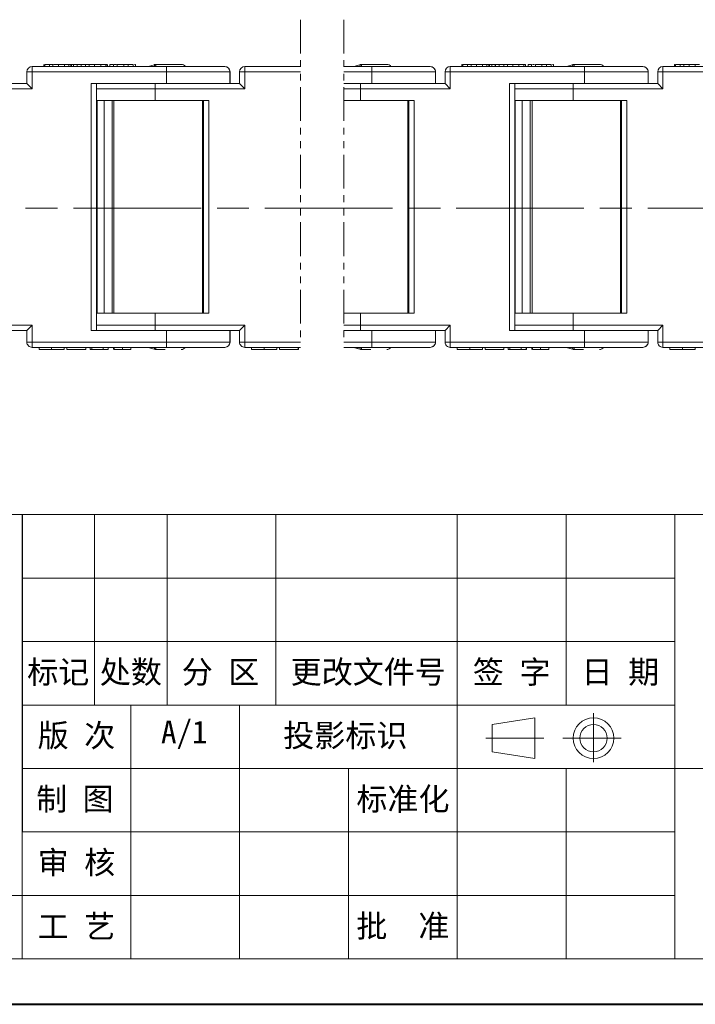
# Model space of a CAD drawing. Header units: millimetres. Extents: x 3188 to 3546, y -304 to -51.
# Tile 10 of 27: x 3388 to 3451, y -304 to -212. Entities that reach past the tile are written whole.
import ezdxf

# ---------------------------------------------------------------- set-up
doc = ezdxf.new("R2010")
doc.units = ezdxf.units.MM
for name, pattern in [('ACAD_ISO08W100', [36, 24, -3, 6, -3]), ('CENTER', [0.6, 0.375, -0.075, 0.075, -0.075]), ('PHANTOM2', [31.75, 15.875, -3.175, 3.175, -3.175, 3.175, -3.175])]:
    doc.linetypes.add(name, pattern=pattern)
doc.layers.add('中心线', color=1, linetype='CENTER', lineweight=25)
doc.layers.add('标注线', color=7, linetype='Continuous', lineweight=15)
doc.styles.add('样式 6', font='仿宋_GB2312.ttf')

msp = doc.modelspace()

# ---------------------------------------------------------------- linework, layer by layer
at = {"color": 3, "linetype": 'PHANTOM2', "lineweight": 9, "ltscale": 0.2}
for p, q in [((3414.144, -211.622), (3414.144, -241.995)), ((3418.213, -211.622), (3418.213, -241.995))]:
    msp.add_line(p, q, dxfattribs=at)
at = {"color": 7, "linetype": 'Continuous', "lineweight": 15}
for p, q in [((3388.905, -216.529), (3388.405, -216.529)), ((3388.405, -216.529), (3388.405, -217.629)), ((3388.905, -216.029), (3388.905, -216.529)), ((3388.905, -216.029), (3401.526, -216.029)), ((3388.905, -218.129), (3388.905, -216.529)), ((3388.905, -216.529), (3401.526, -216.529)), ((3389.995, -216.029), (3389.995, -215.829)), ((3390.014, -215.829), (3389.995, -215.829)), ((3390.089, -216.029), (3390.089, -215.829)), ((3390.522, -216.029), (3390.522, -215.829)), ((3390.522, -215.829), (3390.855, -215.829)), ((3390.855, -216.029), (3390.855, -215.829)), ((3390.86, -215.829), (3390.855, -215.829)), ((3390.86, -215.829), (3390.86, -216.029)), ((3391.37, -216.029), (3391.37, -215.829)), ((3391.945, -216.029), (3391.945, -215.829)), ((3392.348, -216.029), (3392.348, -215.829)), ((3392.524, -216.029), (3392.524, -215.829)), ((3392.59, -215.829), (3392.561, -215.829)), ((3392.59, -215.829), (3392.59, -216.029)), ((3392.592, -215.829), (3392.59, -215.829)), ((3392.592, -216.029), (3392.592, -215.829)), ((3392.804, -215.829), (3392.592, -215.829)), ((3392.804, -216.029), (3392.804, -215.829)), ((3393.137, -215.829), (3392.804, -215.829)), ((3393.137, -215.829), (3393.137, -216.029)), ((3393.138, -215.829), (3393.137, -215.829)), ((3393.138, -216.029), (3393.138, -215.829)), ((3393.481, -215.829), (3393.138, -215.829)), ((3393.499, -216.029), (3393.499, -215.829)), ((3393.932, -216.029), (3393.932, -215.829)), ((3393.932, -215.829), (3394.266, -215.829)), ((3394.266, -216.029), (3394.266, -215.829)), ((3394.27, -215.829), (3394.266, -215.829)), ((3394.27, -215.829), (3394.27, -216.029)), ((3394.743, -215.829), (3394.27, -215.829)), ((3394.78, -216.029), (3394.78, -215.829)), ((3395.357, -215.829), (3395.357, -216.029)), ((3395.833, -216.029), (3395.833, -215.829)), ((3395.959, -216.029), (3395.959, -215.829)), ((3395.987, -215.829), (3395.981, -215.829)), ((3395.987, -215.829), (3395.987, -216.029)), ((3395.988, -215.829), (3395.987, -215.829)), ((3395.988, -216.029), (3395.988, -215.829)), ((3396.214, -216.029), (3396.214, -215.829)), ((3396.548, -215.829), (3396.214, -215.829)), ((3396.548, -215.829), (3396.548, -216.029)), ((3396.548, -216.029), (3396.548, -215.829)), ((3396.548, -215.829), (3396.548, -215.829)), ((3396.907, -215.829), (3396.907, -216.029)), ((3396.907, -215.829), (3397.511, -215.829)), ((3397.511, -216.029), (3397.511, -215.829)), ((3397.943, -216.029), (3397.943, -215.829)), ((3398.395, -216.029), (3398.395, -215.829)), ((3398.618, -216.029), (3398.618, -215.829)), ((3400.391, -215.858), (3399.843, -216.029)), ((3401.526, -216.029), (3401.526, -216.529)), ((3401.526, -216.529), (3401.526, -217.629)), ((3407.504, -216.529), (3401.526, -216.529)), ((3407.504, -217.629), (3407.504, -216.529)), ((3407.504, -216.529), (3407.511, -216.529)), ((3407.511, -216.529), (3407.511, -217.629)), ((3408.905, -216.529), (3408.405, -216.529)), ((3408.405, -216.529), (3408.405, -217.629)), ((3408.905, -216.029), (3408.905, -216.529)), ((3408.905, -216.029), (3414.144, -216.029)), ((3408.905, -218.129), (3408.905, -216.529)), ((3408.905, -216.529), (3414.144, -216.529)), ((3418.213, -216.029), (3420.851, -216.029)), ((3418.213, -216.529), (3420.851, -216.529)), ((3419.716, -215.858), (3419.168, -216.029)), ((3420.851, -216.029), (3420.851, -216.529)), ((3420.851, -216.529), (3420.851, -217.629)), ((3426.829, -216.529), (3420.851, -216.529)), ((3426.829, -217.629), (3426.829, -216.529)), ((3426.829, -216.529), (3426.836, -216.529)), ((3426.836, -216.529), (3426.836, -217.629)), ((3428.23, -216.529), (3427.73, -216.529)), ((3427.73, -216.529), (3427.73, -217.629)), ((3428.23, -216.029), (3428.23, -216.529)), ((3428.23, -216.029), (3440.851, -216.029)), ((3428.23, -218.129), (3428.23, -216.529)), ((3428.23, -216.529), (3440.851, -216.529)), ((3429.32, -216.029), (3429.32, -215.829)), ((3429.339, -215.829), (3429.32, -215.829)), ((3429.414, -216.029), (3429.414, -215.829)), ((3429.847, -216.029), (3429.847, -215.829)), ((3429.847, -215.829), (3430.18, -215.829)), ((3430.18, -216.029), (3430.18, -215.829)), ((3430.185, -215.829), (3430.18, -215.829)), ((3430.185, -215.829), (3430.185, -216.029)), ((3430.695, -216.029), (3430.695, -215.829)), ((3431.27, -216.029), (3431.27, -215.829)), ((3431.673, -216.029), (3431.673, -215.829)), ((3431.849, -216.029), (3431.849, -215.829)), ((3431.915, -215.829), (3431.886, -215.829)), ((3431.915, -215.829), (3431.915, -216.029)), ((3431.917, -215.829), (3431.915, -215.829)), ((3431.917, -216.029), (3431.917, -215.829)), ((3432.129, -215.829), (3431.917, -215.829)), ((3432.129, -216.029), (3432.129, -215.829)), ((3432.462, -215.829), (3432.129, -215.829)), ((3432.462, -215.829), (3432.462, -216.029)), ((3432.463, -215.829), (3432.462, -215.829)), ((3432.463, -216.029), (3432.463, -215.829)), ((3432.806, -215.829), (3432.463, -215.829)), ((3432.824, -216.029), (3432.824, -215.829)), ((3433.257, -216.029), (3433.257, -215.829)), ((3433.257, -215.829), (3433.591, -215.829)), ((3433.591, -216.029), (3433.591, -215.829)), ((3433.595, -215.829), (3433.591, -215.829)), ((3433.595, -215.829), (3433.595, -216.029)), ((3434.068, -215.829), (3433.595, -215.829)), ((3434.105, -216.029), (3434.105, -215.829)), ((3434.682, -215.829), (3434.682, -216.029)), ((3435.158, -216.029), (3435.158, -215.829)), ((3435.284, -216.029), (3435.284, -215.829)), ((3435.312, -215.829), (3435.306, -215.829)), ((3435.312, -215.829), (3435.312, -216.029)), ((3435.313, -215.829), (3435.312, -215.829)), ((3435.313, -216.029), (3435.313, -215.829)), ((3435.539, -216.029), (3435.539, -215.829)), ((3435.873, -215.829), (3435.539, -215.829)), ((3435.873, -215.829), (3435.873, -216.029)), ((3435.873, -216.029), (3435.873, -215.829)), ((3435.873, -215.829), (3435.873, -215.829)), ((3436.232, -215.829), (3436.232, -216.029)), ((3436.232, -215.829), (3436.836, -215.829)), ((3436.836, -216.029), (3436.836, -215.829)), ((3437.268, -216.029), (3437.268, -215.829)), ((3437.72, -216.029), (3437.72, -215.829)), ((3437.943, -216.029), (3437.943, -215.829)), ((3439.716, -215.858), (3439.168, -216.029)), ((3440.851, -216.029), (3440.851, -216.529)), ((3440.851, -216.529), (3440.851, -217.629)), ((3446.829, -216.529), (3440.851, -216.529)), ((3446.829, -217.629), (3446.829, -216.529)), ((3446.829, -216.529), (3446.836, -216.529)), ((3446.836, -216.529), (3446.836, -217.629)), ((3448.23, -216.529), (3447.73, -216.529)), ((3447.73, -216.529), (3447.73, -217.629)), ((3448.23, -216.029), (3448.23, -216.529)), ((3448.23, -216.029), (3460.851, -216.029)), ((3448.23, -218.129), (3448.23, -216.529)), ((3448.23, -216.529), (3460.851, -216.529)), ((3449.32, -216.029), (3449.32, -215.829)), ((3449.339, -215.829), (3449.32, -215.829)), ((3449.414, -216.029), (3449.414, -215.829)), ((3449.847, -216.029), (3449.847, -215.829)), ((3449.847, -215.829), (3450.18, -215.829)), ((3450.18, -216.029), (3450.18, -215.829)), ((3450.185, -215.829), (3450.18, -215.829)), ((3450.185, -215.829), (3450.185, -216.029)), ((3450.695, -216.029), (3450.695, -215.829)), ((3451.27, -216.029), (3451.27, -215.829)), ((3388.405, -217.629), (3384.141, -217.629)), ((3384.141, -218.129), (3388.905, -218.129)), ((3388.905, -218.129), (3388.405, -217.629)), ((3394.467, -217.629), (3401.526, -217.629)), ((3394.467, -217.629), (3394.467, -229.329)), ((3394.967, -229.329), (3394.967, -217.629)), ((3400.469, -218.129), (3394.967, -218.129)), ((3400.469, -218.129), (3400.469, -217.629)), ((3400.469, -219.229), (3400.469, -218.129)), ((3400.469, -218.129), (3408.905, -218.129)), ((3401.526, -217.629), (3403.93, -217.629)), ((3408.405, -217.629), (3403.93, -217.629)), ((3408.905, -218.129), (3408.405, -217.629)), ((3418.213, -217.629), (3420.851, -217.629)), ((3419.794, -218.129), (3418.213, -218.129)), ((3419.794, -218.129), (3419.794, -217.629)), ((3419.794, -219.229), (3419.794, -218.129)), ((3419.794, -218.129), (3428.23, -218.129)), ((3420.851, -217.629), (3423.255, -217.629)), ((3427.73, -217.629), (3423.255, -217.629)), ((3428.23, -218.129), (3427.73, -217.629)), ((3433.792, -217.629), (3440.851, -217.629)), ((3433.792, -217.629), (3433.792, -229.329)), ((3434.292, -229.329), (3434.292, -217.629)), ((3439.794, -218.129), (3434.292, -218.129)), ((3439.794, -218.129), (3439.794, -217.629)), ((3439.794, -219.229), (3439.794, -218.129)), ((3439.794, -218.129), (3448.23, -218.129)), ((3440.851, -217.629), (3443.255, -217.629)), ((3447.73, -217.629), (3443.255, -217.629)), ((3448.23, -218.129), (3447.73, -217.629)), ((3400.469, -219.229), (3395.012, -219.229)), ((3395.012, -219.229), (3395.012, -229.329)), ((3395.669, -229.329), (3395.669, -219.229)), ((3396.417, -219.229), (3396.417, -229.329)), ((3396.59, -229.329), (3396.59, -219.229)), ((3405.507, -219.229), (3400.469, -219.229)), ((3404.913, -219.229), (3404.913, -229.329)), ((3405.007, -219.229), (3405.007, -229.329)), ((3405.507, -229.329), (3405.507, -219.229)), ((3419.794, -219.229), (3418.213, -219.229)), ((3424.832, -219.229), (3419.794, -219.229)), ((3424.238, -219.229), (3424.238, -229.329)), ((3424.332, -219.229), (3424.332, -229.329)), ((3424.832, -229.329), (3424.832, -219.229)), ((3439.794, -219.229), (3434.337, -219.229)), ((3434.337, -219.229), (3434.337, -229.329)), ((3434.994, -229.329), (3434.994, -219.229)), ((3435.742, -219.229), (3435.742, -229.329)), ((3435.915, -229.329), (3435.915, -219.229)), ((3444.832, -219.229), (3439.794, -219.229)), ((3444.238, -219.229), (3444.238, -229.329)), ((3444.332, -219.229), (3444.332, -229.329)), ((3444.832, -229.329), (3444.832, -219.229)), ((3394.467, -229.329), (3394.467, -240.829)), ((3394.967, -240.829), (3394.967, -229.329)), ((3395.012, -229.329), (3395.012, -239.229)), ((3395.669, -239.229), (3395.669, -229.329)), ((3396.417, -229.329), (3396.417, -239.229)), ((3396.59, -239.229), (3396.59, -229.329)), ((3404.913, -229.329), (3404.913, -239.229)), ((3405.007, -229.329), (3405.007, -239.229)), ((3405.507, -239.229), (3405.507, -229.329)), ((3424.238, -229.329), (3424.238, -239.229)), ((3424.332, -229.329), (3424.332, -239.229)), ((3424.832, -239.229), (3424.832, -229.329)), ((3433.792, -229.329), (3433.792, -240.829)), ((3434.292, -240.829), (3434.292, -229.329)), ((3434.337, -229.329), (3434.337, -239.229)), ((3434.994, -239.229), (3434.994, -229.329)), ((3435.742, -229.329), (3435.742, -239.229)), ((3435.915, -239.229), (3435.915, -229.329)), ((3444.238, -229.329), (3444.238, -239.229)), ((3444.332, -229.329), (3444.332, -239.229)), ((3444.832, -239.229), (3444.832, -229.329)), ((3395.012, -239.229), (3400.469, -239.229)), ((3400.469, -240.329), (3400.469, -239.229)), ((3400.469, -239.229), (3405.507, -239.229)), ((3418.213, -239.229), (3419.794, -239.229)), ((3419.794, -240.329), (3419.794, -239.229)), ((3419.794, -239.229), (3424.832, -239.229)), ((3434.337, -239.229), (3439.794, -239.229)), ((3439.794, -240.329), (3439.794, -239.229)), ((3439.794, -239.229), (3444.832, -239.229)), ((3388.905, -240.329), (3384.141, -240.329)), ((3388.405, -240.829), (3388.905, -240.329)), ((3388.905, -241.929), (3388.905, -240.329)), ((3394.967, -240.329), (3400.469, -240.329)), ((3408.905, -240.329), (3400.469, -240.329)), ((3400.469, -240.329), (3400.469, -240.829)), ((3408.405, -240.829), (3408.905, -240.329)), ((3408.905, -241.929), (3408.905, -240.329)), ((3418.213, -240.329), (3419.794, -240.329)), ((3428.23, -240.329), (3419.794, -240.329)), ((3419.794, -240.329), (3419.794, -240.829)), ((3427.73, -240.829), (3428.23, -240.329)), ((3428.23, -241.929), (3428.23, -240.329)), ((3434.292, -240.329), (3439.794, -240.329)), ((3448.23, -240.329), (3439.794, -240.329)), ((3439.794, -240.329), (3439.794, -240.829)), ((3447.73, -240.829), (3448.23, -240.329)), ((3448.23, -241.929), (3448.23, -240.329)), ((3384.141, -240.829), (3388.405, -240.829)), ((3388.405, -240.829), (3388.405, -241.929)), ((3401.526, -240.829), (3394.467, -240.829)), ((3401.526, -240.829), (3401.526, -241.929)), ((3403.93, -240.829), (3401.526, -240.829)), ((3403.93, -240.829), (3408.405, -240.829)), ((3407.504, -241.929), (3407.504, -240.829)), ((3407.511, -240.829), (3407.511, -241.929)), ((3408.405, -240.829), (3408.405, -241.929)), ((3420.851, -240.829), (3418.213, -240.829)), ((3420.851, -240.829), (3420.851, -241.929)), ((3423.255, -240.829), (3420.851, -240.829)), ((3423.255, -240.829), (3427.73, -240.829)), ((3426.829, -241.929), (3426.829, -240.829)), ((3426.836, -240.829), (3426.836, -241.929)), ((3427.73, -240.829), (3427.73, -241.929)), ((3440.851, -240.829), (3433.792, -240.829)), ((3440.851, -240.829), (3440.851, -241.929)), ((3443.255, -240.829), (3440.851, -240.829)), ((3443.255, -240.829), (3447.73, -240.829)), ((3446.829, -241.929), (3446.829, -240.829)), ((3446.836, -240.829), (3446.836, -241.929)), ((3447.73, -240.829), (3447.73, -241.929)), ((3388.405, -241.929), (3388.905, -241.929)), ((3401.526, -241.929), (3388.905, -241.929)), ((3388.905, -241.929), (3388.905, -242.429)), ((3401.526, -242.429), (3388.905, -242.429)), ((3389.546, -242.429), (3389.546, -242.629)), ((3390.726, -242.629), (3390.726, -242.429)), ((3391.918, -242.429), (3391.918, -242.629)), ((3392.172, -242.629), (3392.172, -242.429)), ((3393.935, -242.429), (3393.935, -242.629)), ((3393.94, -242.429), (3393.94, -242.629)), ((3394.356, -242.429), (3394.356, -242.629)), ((3394.514, -242.429), (3394.514, -242.629)), ((3395.569, -242.629), (3395.569, -242.429)), ((3396.05, -242.429), (3396.05, -242.629)), ((3396.056, -242.429), (3396.056, -242.629)), ((3396.565, -242.429), (3396.565, -242.629)), ((3396.618, -242.429), (3396.618, -242.629)), ((3397.393, -242.429), (3397.393, -242.629)), ((3398.167, -242.429), (3398.167, -242.629)), ((3399.803, -242.429), (3400.387, -242.607)), ((3399.854, -242.429), (3400.391, -242.6)), ((3401.526, -242.429), (3401.526, -241.929)), ((3401.526, -241.929), (3407.504, -241.929)), ((3407.511, -241.929), (3407.504, -241.929)), ((3408.405, -241.929), (3408.905, -241.929)), ((3414.144, -241.929), (3408.905, -241.929)), ((3408.905, -241.929), (3408.905, -242.429)), ((3414.144, -242.429), (3408.905, -242.429)), ((3409.546, -242.429), (3409.546, -242.629)), ((3410.726, -242.629), (3410.726, -242.429)), ((3411.918, -242.429), (3411.918, -242.629)), ((3412.172, -242.629), (3412.172, -242.429)), ((3413.935, -242.429), (3413.935, -242.629)), ((3413.94, -242.429), (3413.94, -242.629)), ((3420.851, -241.929), (3418.213, -241.929)), ((3420.851, -242.429), (3418.213, -242.429)), ((3419.128, -242.429), (3419.712, -242.607)), ((3419.179, -242.429), (3419.716, -242.6)), ((3420.851, -242.429), (3420.851, -241.929)), ((3420.851, -241.929), (3426.829, -241.929)), ((3426.836, -241.929), (3426.829, -241.929)), ((3427.73, -241.929), (3428.23, -241.929)), ((3440.851, -241.929), (3428.23, -241.929)), ((3428.23, -241.929), (3428.23, -242.429)), ((3440.851, -242.429), (3428.23, -242.429)), ((3428.871, -242.429), (3428.871, -242.629)), ((3430.051, -242.629), (3430.051, -242.429)), ((3431.243, -242.429), (3431.243, -242.629)), ((3431.497, -242.629), (3431.497, -242.429)), ((3433.26, -242.429), (3433.26, -242.629)), ((3433.265, -242.429), (3433.265, -242.629)), ((3433.681, -242.429), (3433.681, -242.629)), ((3433.839, -242.429), (3433.839, -242.629)), ((3434.894, -242.629), (3434.894, -242.429)), ((3435.375, -242.429), (3435.375, -242.629)), ((3435.381, -242.429), (3435.381, -242.629)), ((3435.89, -242.429), (3435.89, -242.629)), ((3435.943, -242.429), (3435.943, -242.629)), ((3436.718, -242.429), (3436.718, -242.629)), ((3437.492, -242.429), (3437.492, -242.629)), ((3439.128, -242.429), (3439.712, -242.607)), ((3439.179, -242.429), (3439.716, -242.6)), ((3440.851, -242.429), (3440.851, -241.929)), ((3440.851, -241.929), (3446.829, -241.929)), ((3446.836, -241.929), (3446.829, -241.929)), ((3447.73, -241.929), (3448.23, -241.929)), ((3460.851, -241.929), (3448.23, -241.929)), ((3448.23, -241.929), (3448.23, -242.429)), ((3460.851, -242.429), (3448.23, -242.429)), ((3448.871, -242.429), (3448.871, -242.629)), ((3450.051, -242.629), (3450.051, -242.429)), ((3451.243, -242.429), (3451.243, -242.629)), ((3392.172, -242.629), (3393.935, -242.629)), ((3393.935, -242.629), (3393.94, -242.629)), ((3394.356, -242.629), (3394.514, -242.629)), ((3394.514, -242.629), (3395.569, -242.629)), ((3395.569, -242.629), (3396.05, -242.629)), ((3396.05, -242.629), (3396.056, -242.629)), ((3412.172, -242.629), (3413.935, -242.629)), ((3413.935, -242.629), (3413.94, -242.629)), ((3431.497, -242.629), (3433.26, -242.629)), ((3433.26, -242.629), (3433.265, -242.629)), ((3433.681, -242.629), (3433.839, -242.629)), ((3433.839, -242.629), (3434.894, -242.629)), ((3434.894, -242.629), (3435.375, -242.629)), ((3435.375, -242.629), (3435.381, -242.629))]:
    msp.add_line(p, q, dxfattribs=at)
at = {"color": 7, "lineweight": 13}
for p, q in [((3350.415, -258.146), (3541.437, -258.146)), ((3387.947, -299.929), (3387.947, -258.146)), ((3208.877, -299.929), (3387.947, -299.929)), ((3387.947, -299.929), (3541.437, -299.929))]:
    msp.add_line(p, q, dxfattribs=at)
at = {"color": 7}
msp.add_line((3387.947, -258.146), (3387.947, -287.991), dxfattribs=at)
at = {"color": 7, "lineweight": 15}
for p, q in [((3394.769, -258.146), (3394.769, -276.053)), ((3401.591, -258.146), (3401.591, -276.053)), ((3411.824, -258.146), (3411.824, -276.053)), ((3428.878, -258.146), (3428.878, -276.053)), ((3439.111, -258.146), (3439.111, -276.053)), ((3449.343, -258.146), (3449.343, -299.929)), ((3387.947, -264.115), (3449.343, -264.115)), ((3387.947, -270.084), (3449.343, -270.084)), ((3387.947, -276.053), (3449.343, -276.053)), ((3398.18, -276.053), (3398.18, -299.929)), ((3408.413, -276.053), (3408.413, -299.929)), ((3428.878, -276.053), (3428.878, -299.929)), ((3432.152, -277.89), (3436.171, -277.251)), ((3436.171, -281.088), (3436.171, -277.251)), ((3441.693, -281.42), (3441.693, -276.818)), ((3432.152, -277.89), (3432.152, -280.449)), ((3437.022, -279.17), (3431.561, -279.17)), ((3438.8, -279.17), (3444.294, -279.17)), ((3432.152, -280.449), (3436.171, -281.088)), ((3387.947, -282.022), (3489.421, -282.022)), ((3418.645, -282.022), (3418.645, -299.929)), ((3439.111, -282.022), (3439.111, -299.929)), ((3387.947, -287.991), (3449.343, -287.991)), ((3208.877, -293.96), (3387.947, -293.96)), ((3387.947, -293.96), (3449.343, -293.96))]:
    msp.add_line(p, q, dxfattribs=at)
at = {"color": 7, "lineweight": 40}
msp.add_line((3187.559, -304.193), (3545.7, -304.193), dxfattribs=at)
at = {"color": 7, "lineweight": 15}
for radius in [1.919, 1.279]:
    msp.add_circle((3441.693, -279.17), radius, dxfattribs=at)
at = {"color": 7, "linetype": 'Continuous', "lineweight": 15}
for centre, radius, start, end in [((3388.905, -216.529), 0.5, 90.00007, 180.00007), ((3400.532, -216.329), 0.5, 90, 106.97918), ((3398.975, -216.01), 1.568, 359.30016, 6.62322), ((3402.919, -216.329), 0.5, 37.71782, 90), ((3407.004, -216.529), 0.5, 359.99993, 89.99993), ((3408.905, -216.529), 0.5, 90.00007, 180.00007), ((3419.857, -216.329), 0.5, 90, 106.97918), ((3418.3, -216.01), 1.568, 359.30016, 6.62322), ((3422.244, -216.329), 0.5, 37.71782, 90), ((3426.329, -216.529), 0.5, 359.99993, 89.99993), ((3428.23, -216.529), 0.5, 90.00007, 180.00007), ((3439.857, -216.329), 0.5, 90, 106.97918), ((3438.3, -216.01), 1.568, 359.30016, 6.62322), ((3442.244, -216.329), 0.5, 37.71782, 90), ((3446.329, -216.529), 0.5, 359.99993, 89.99993), ((3448.23, -216.529), 0.5, 90.00007, 180.00007), ((3388.905, -241.929), 0.5, 179.99993, 269.99993), ((3399.205, -242.46), 1.338, 352.74605, 1.33057), ((3402.919, -242.129), 0.5, 270, 322.46944), ((3407.004, -241.929), 0.5, 270.00007, 0.00007), ((3408.905, -241.929), 0.5, 179.99993, 269.99993), ((3418.53, -242.46), 1.338, 352.74605, 1.33057), ((3422.244, -242.129), 0.5, 270, 322.46944), ((3426.329, -241.929), 0.5, 270.00007, 0.00007), ((3428.23, -241.929), 0.5, 179.99993, 269.99993), ((3438.53, -242.46), 1.338, 352.74605, 1.33057), ((3442.244, -242.129), 0.5, 270, 322.46944), ((3446.329, -241.929), 0.5, 270.00007, 0.00007), ((3448.23, -241.929), 0.5, 179.99993, 269.99993), ((3400.532, -242.129), 0.5, 253.01303, 270), ((3419.857, -242.129), 0.5, 253.01303, 270), ((3439.857, -242.129), 0.5, 253.01303, 270)]:
    msp.add_arc(centre, radius, start, end, dxfattribs=at)
for points, knots in [([(3390.089, -215.829), (3390.149, -215.829), (3390.261, -215.829), (3390.407, -215.829), (3390.485, -215.829), (3390.525, -215.829)], [0, 0, 0, 0, 0.366165, 0.679584, 1, 1, 1, 1]), ([(3391.543, -215.829), (3391.516, -215.829), (3391.455, -215.829), (3391.284, -215.829), (3391.088, -215.829), (3390.957, -215.829), (3390.904, -215.829)], [0, 0, 0, 0, 0.240758, 0.53275, 0.809531, 1, 1, 1, 1]), ([(3391.945, -215.829), (3391.877, -215.829), (3391.746, -215.829), (3391.592, -215.829), (3391.466, -215.829), (3391.381, -215.829), (3391.374, -215.829), (3391.37, -215.829)], [0, 0, 0, 0, 0.154712, 0.295547, 0.420761, 0.630514, 1, 1, 1, 1]), ([(3392.348, -215.829), (3392.304, -215.829), (3392.221, -215.829), (3392.067, -215.829), (3391.977, -215.829), (3391.945, -215.829)], [0, 0, 0, 0, 0.419942, 0.793253, 1, 1, 1, 1]), ([(3392.524, -215.829), (3392.52, -215.829), (3392.512, -215.829), (3392.455, -215.829), (3392.384, -215.829), (3392.348, -215.829)], [0, 0, 0, 0, 0.478077, 0.733716, 1, 1, 1, 1]), ([(3393.499, -215.829), (3393.559, -215.829), (3393.671, -215.829), (3393.817, -215.829), (3393.896, -215.829), (3393.935, -215.829)], [0, 0, 0, 0, 0.366165, 0.679584, 1, 1, 1, 1]), ([(3395.357, -215.829), (3395.289, -215.829), (3395.165, -215.829), (3395.007, -215.829), (3394.89, -215.829), (3394.809, -215.829), (3394.79, -215.829), (3394.78, -215.829)], [0, 0, 0, 0, 0.219903, 0.401483, 0.582484, 0.790929, 1, 1, 1, 1]), ([(3395.833, -215.829), (3395.791, -215.829), (3395.712, -215.829), (3395.54, -215.829), (3395.419, -215.829), (3395.357, -215.829)], [0, 0, 0, 0, 0.358323, 0.669316, 1, 1, 1, 1]), ([(3395.959, -215.829), (3395.957, -215.829), (3395.952, -215.829), (3395.914, -215.829), (3395.863, -215.829), (3395.833, -215.829)], [0, 0, 0, 0, 0.329324, 0.594686, 1, 1, 1, 1]), ([(3396.826, -215.829), (3396.77, -215.829), (3396.693, -215.829), (3396.643, -215.829), (3396.629, -215.829)], [0, 0, 0, 0, 0.723744, 1, 1, 1, 1]), ([(3397.511, -215.829), (3397.583, -215.829), (3397.691, -215.829), (3397.835, -215.829), (3397.907, -215.829), (3397.943, -215.829)], [0, 0, 0, 0, 0.499766, 0.749769, 1, 1, 1, 1]), ([(3397.943, -215.829), (3398.011, -215.829), (3398.139, -215.829), (3398.285, -215.829), (3398.375, -215.829), (3398.388, -215.829), (3398.395, -215.829)], [0, 0, 0, 0, 0.256428, 0.487435, 0.74344, 1, 1, 1, 1]), ([(3398.618, -215.829), (3398.618, -215.829), (3398.616, -215.829), (3398.541, -215.829), (3398.521, -215.829)], [0, 0, 0, 0, 0.736705, 1, 1, 1, 1]), ([(3400.451, -216.029), (3400.446, -216.015), (3400.433, -215.974), (3400.417, -215.926), (3400.395, -215.865), (3400.39, -215.857), (3400.387, -215.851)], [0, 0, 0, 0, 0.114643, 0.349466, 0.574919, 1, 1, 1, 1]), ([(3402.919, -215.829), (3402.887, -215.829), (3402.836, -215.829), (3402.54, -215.829), (3402.234, -215.829), (3401.856, -215.829), (3401.3, -215.829), (3400.835, -215.829), (3400.532, -215.829)], [0, 0, 0, 0, 0.239829, 0.369983, 0.5, 0.630154, 0.760171, 1, 1, 1, 1]), ([(3419.776, -216.029), (3419.771, -216.015), (3419.758, -215.974), (3419.742, -215.926), (3419.72, -215.865), (3419.715, -215.857), (3419.712, -215.851)], [0, 0, 0, 0, 0.114643, 0.349466, 0.574919, 1, 1, 1, 1]), ([(3422.244, -215.829), (3422.212, -215.829), (3422.161, -215.829), (3421.865, -215.829), (3421.559, -215.829), (3421.181, -215.829), (3420.625, -215.829), (3420.16, -215.829), (3419.857, -215.829)], [0, 0, 0, 0, 0.239829, 0.369983, 0.5, 0.630154, 0.760171, 1, 1, 1, 1]), ([(3429.414, -215.829), (3429.474, -215.829), (3429.586, -215.829), (3429.732, -215.829), (3429.81, -215.829), (3429.85, -215.829)], [0, 0, 0, 0, 0.366165, 0.679584, 1, 1, 1, 1]), ([(3430.868, -215.829), (3430.841, -215.829), (3430.78, -215.829), (3430.609, -215.829), (3430.413, -215.829), (3430.282, -215.829), (3430.229, -215.829)], [0, 0, 0, 0, 0.240758, 0.53275, 0.809531, 1, 1, 1, 1]), ([(3431.27, -215.829), (3431.202, -215.829), (3431.071, -215.829), (3430.917, -215.829), (3430.791, -215.829), (3430.706, -215.829), (3430.699, -215.829), (3430.695, -215.829)], [0, 0, 0, 0, 0.154712, 0.295547, 0.420761, 0.630514, 1, 1, 1, 1]), ([(3431.673, -215.829), (3431.629, -215.829), (3431.546, -215.829), (3431.392, -215.829), (3431.302, -215.829), (3431.27, -215.829)], [0, 0, 0, 0, 0.419942, 0.793253, 1, 1, 1, 1]), ([(3431.849, -215.829), (3431.845, -215.829), (3431.837, -215.829), (3431.78, -215.829), (3431.709, -215.829), (3431.673, -215.829)], [0, 0, 0, 0, 0.478077, 0.733716, 1, 1, 1, 1]), ([(3432.824, -215.829), (3432.884, -215.829), (3432.996, -215.829), (3433.142, -215.829), (3433.221, -215.829), (3433.26, -215.829)], [0, 0, 0, 0, 0.366165, 0.679584, 1, 1, 1, 1]), ([(3434.682, -215.829), (3434.614, -215.829), (3434.49, -215.829), (3434.332, -215.829), (3434.215, -215.829), (3434.134, -215.829), (3434.115, -215.829), (3434.105, -215.829)], [0, 0, 0, 0, 0.219903, 0.401483, 0.582484, 0.790929, 1, 1, 1, 1]), ([(3435.158, -215.829), (3435.116, -215.829), (3435.037, -215.829), (3434.865, -215.829), (3434.744, -215.829), (3434.682, -215.829)], [0, 0, 0, 0, 0.358323, 0.669316, 1, 1, 1, 1]), ([(3435.284, -215.829), (3435.282, -215.829), (3435.277, -215.829), (3435.239, -215.829), (3435.188, -215.829), (3435.158, -215.829)], [0, 0, 0, 0, 0.329324, 0.594686, 1, 1, 1, 1]), ([(3436.151, -215.829), (3436.095, -215.829), (3436.018, -215.829), (3435.968, -215.829), (3435.954, -215.829)], [0, 0, 0, 0, 0.723744, 1, 1, 1, 1]), ([(3436.836, -215.829), (3436.908, -215.829), (3437.016, -215.829), (3437.16, -215.829), (3437.232, -215.829), (3437.268, -215.829)], [0, 0, 0, 0, 0.499766, 0.749769, 1, 1, 1, 1]), ([(3437.268, -215.829), (3437.336, -215.829), (3437.464, -215.829), (3437.61, -215.829), (3437.7, -215.829), (3437.713, -215.829), (3437.72, -215.829)], [0, 0, 0, 0, 0.256428, 0.487435, 0.74344, 1, 1, 1, 1]), ([(3437.943, -215.829), (3437.943, -215.829), (3437.941, -215.829), (3437.866, -215.829), (3437.846, -215.829)], [0, 0, 0, 0, 0.736705, 1, 1, 1, 1]), ([(3439.776, -216.029), (3439.771, -216.015), (3439.758, -215.974), (3439.742, -215.926), (3439.72, -215.865), (3439.715, -215.857), (3439.712, -215.851)], [0, 0, 0, 0, 0.114643, 0.349466, 0.574919, 1, 1, 1, 1]), ([(3442.244, -215.829), (3442.212, -215.829), (3442.161, -215.829), (3441.865, -215.829), (3441.559, -215.829), (3441.181, -215.829), (3440.625, -215.829), (3440.16, -215.829), (3439.857, -215.829)], [0, 0, 0, 0, 0.239829, 0.369983, 0.5, 0.630154, 0.760171, 1, 1, 1, 1]), ([(3449.414, -215.829), (3449.474, -215.829), (3449.586, -215.829), (3449.732, -215.829), (3449.81, -215.829), (3449.85, -215.829)], [0, 0, 0, 0, 0.366165, 0.679584, 1, 1, 1, 1]), ([(3450.868, -215.829), (3450.841, -215.829), (3450.78, -215.829), (3450.609, -215.829), (3450.413, -215.829), (3450.282, -215.829), (3450.229, -215.829)], [0, 0, 0, 0, 0.240758, 0.53275, 0.809531, 1, 1, 1, 1]), ([(3451.27, -215.829), (3451.202, -215.829), (3451.071, -215.829), (3450.917, -215.829), (3450.791, -215.829), (3450.706, -215.829), (3450.699, -215.829), (3450.695, -215.829)], [0, 0, 0, 0, 0.154712, 0.295547, 0.420761, 0.630514, 1, 1, 1, 1]), ([(3451.673, -215.829), (3451.629, -215.829), (3451.546, -215.829), (3451.392, -215.829), (3451.302, -215.829), (3451.27, -215.829)], [0, 0, 0, 0, 0.419942, 0.793253, 1, 1, 1, 1]), ([(3400.387, -242.607), (3400.39, -242.601), (3400.395, -242.593), (3400.417, -242.532), (3400.433, -242.484), (3400.446, -242.443), (3400.451, -242.429)], [0, 0, 0, 0, 0.425173, 0.650586, 0.885358, 1, 1, 1, 1]), ([(3419.712, -242.607), (3419.715, -242.601), (3419.72, -242.593), (3419.742, -242.532), (3419.758, -242.484), (3419.771, -242.443), (3419.776, -242.429)], [0, 0, 0, 0, 0.425173, 0.650586, 0.885358, 1, 1, 1, 1]), ([(3439.712, -242.607), (3439.715, -242.601), (3439.72, -242.593), (3439.742, -242.532), (3439.758, -242.484), (3439.771, -242.443), (3439.776, -242.429)], [0, 0, 0, 0, 0.425173, 0.650586, 0.885358, 1, 1, 1, 1]), ([(3389.546, -242.629), (3389.553, -242.629), (3389.565, -242.629), (3389.718, -242.629), (3389.991, -242.629), (3390.347, -242.629), (3390.595, -242.629), (3390.726, -242.629)], [0, 0, 0, 0, 0.204593, 0.411054, 0.622248, 0.800999, 1, 1, 1, 1]), ([(3390.726, -242.629), (3390.861, -242.629), (3391.132, -242.629), (3391.49, -242.629), (3391.741, -242.629), (3391.895, -242.629), (3391.91, -242.629), (3391.918, -242.629)], [0, 0, 0, 0, 0.205433, 0.413226, 0.595657, 0.776233, 1, 1, 1, 1]), ([(3396.618, -242.629), (3396.645, -242.629), (3396.705, -242.629), (3396.875, -242.629), (3397.115, -242.629), (3397.293, -242.629), (3397.393, -242.629)], [0, 0, 0, 0, 0.206451, 0.456836, 0.694177, 1, 1, 1, 1]), ([(3397.393, -242.629), (3397.498, -242.629), (3397.677, -242.629), (3397.903, -242.629), (3398.06, -242.629), (3398.152, -242.629), (3398.162, -242.629), (3398.167, -242.629)], [0, 0, 0, 0, 0.242194, 0.410832, 0.580073, 0.776537, 1, 1, 1, 1]), ([(3400.532, -242.629), (3400.849, -242.629), (3401.168, -242.629), (3401.419, -242.629), (3401.421, -242.629)], [0, 0, 0, 0, 0.990865, 1, 1, 1, 1]), ([(3409.546, -242.629), (3409.553, -242.629), (3409.565, -242.629), (3409.718, -242.629), (3409.991, -242.629), (3410.347, -242.629), (3410.595, -242.629), (3410.726, -242.629)], [0, 0, 0, 0, 0.204593, 0.411054, 0.622248, 0.800999, 1, 1, 1, 1]), ([(3410.726, -242.629), (3410.861, -242.629), (3411.132, -242.629), (3411.49, -242.629), (3411.741, -242.629), (3411.895, -242.629), (3411.91, -242.629), (3411.918, -242.629)], [0, 0, 0, 0, 0.205433, 0.413226, 0.595657, 0.776233, 1, 1, 1, 1]), ([(3419.857, -242.629), (3420.174, -242.629), (3420.493, -242.629), (3420.744, -242.629), (3420.746, -242.629)], [0, 0, 0, 0, 0.990865, 1, 1, 1, 1]), ([(3428.871, -242.629), (3428.878, -242.629), (3428.89, -242.629), (3429.043, -242.629), (3429.316, -242.629), (3429.672, -242.629), (3429.92, -242.629), (3430.051, -242.629)], [0, 0, 0, 0, 0.204593, 0.411054, 0.622248, 0.800999, 1, 1, 1, 1]), ([(3430.051, -242.629), (3430.186, -242.629), (3430.457, -242.629), (3430.815, -242.629), (3431.066, -242.629), (3431.22, -242.629), (3431.235, -242.629), (3431.243, -242.629)], [0, 0, 0, 0, 0.205433, 0.413226, 0.595657, 0.776233, 1, 1, 1, 1]), ([(3435.943, -242.629), (3435.97, -242.629), (3436.03, -242.629), (3436.2, -242.629), (3436.44, -242.629), (3436.618, -242.629), (3436.718, -242.629)], [0, 0, 0, 0, 0.206451, 0.456836, 0.694177, 1, 1, 1, 1]), ([(3436.718, -242.629), (3436.823, -242.629), (3437.002, -242.629), (3437.228, -242.629), (3437.385, -242.629), (3437.477, -242.629), (3437.487, -242.629), (3437.492, -242.629)], [0, 0, 0, 0, 0.242194, 0.410832, 0.580073, 0.776537, 1, 1, 1, 1]), ([(3439.857, -242.629), (3440.174, -242.629), (3440.493, -242.629), (3440.744, -242.629), (3440.746, -242.629)], [0, 0, 0, 0, 0.990836, 1, 1, 1, 1]), ([(3448.871, -242.629), (3448.878, -242.629), (3448.89, -242.629), (3449.043, -242.629), (3449.316, -242.629), (3449.672, -242.629), (3449.92, -242.629), (3450.051, -242.629)], [0, 0, 0, 0, 0.204593, 0.411054, 0.622248, 0.800999, 1, 1, 1, 1]), ([(3450.051, -242.629), (3450.186, -242.629), (3450.457, -242.629), (3450.815, -242.629), (3451.066, -242.629), (3451.22, -242.629), (3451.235, -242.629), (3451.243, -242.629)], [0, 0, 0, 0, 0.205433, 0.413226, 0.595657, 0.776233, 1, 1, 1, 1])]:
    msp.add_open_spline(points, degree=3, knots=knots, dxfattribs=at)
for points in [[(3401.526, -216.029), (3402.242, -216.029), (3403.675, -216.029), (3405.484, -216.029), (3406.752, -216.029), (3406.92, -216.029), (3407.004, -216.029)], [(3407.011, -216.029), (3407.077, -216.036), (3407.208, -216.052), (3407.373, -216.167), (3407.488, -216.332), (3407.504, -216.463), (3407.511, -216.529)], [(3420.851, -216.029), (3421.567, -216.029), (3423, -216.029), (3424.809, -216.029), (3426.077, -216.029), (3426.245, -216.029), (3426.329, -216.029)], [(3426.336, -216.029), (3426.402, -216.036), (3426.533, -216.052), (3426.698, -216.167), (3426.813, -216.332), (3426.829, -216.463), (3426.836, -216.529)], [(3440.851, -216.029), (3441.567, -216.029), (3443, -216.029), (3444.809, -216.029), (3446.077, -216.029), (3446.245, -216.029), (3446.329, -216.029)], [(3446.336, -216.029), (3446.402, -216.036), (3446.533, -216.052), (3446.698, -216.167), (3446.813, -216.332), (3446.829, -216.463), (3446.836, -216.529)], [(3407.004, -242.429), (3406.92, -242.429), (3406.752, -242.429), (3405.484, -242.429), (3403.675, -242.429), (3402.242, -242.429), (3401.526, -242.429)], [(3407.011, -242.429), (3407.077, -242.421), (3407.208, -242.406), (3407.373, -242.291), (3407.488, -242.126), (3407.504, -241.994), (3407.511, -241.929)], [(3426.329, -242.429), (3426.245, -242.429), (3426.077, -242.429), (3424.809, -242.429), (3423, -242.429), (3421.567, -242.429), (3420.851, -242.429)], [(3426.336, -242.429), (3426.402, -242.421), (3426.533, -242.406), (3426.698, -242.291), (3426.813, -242.126), (3426.829, -241.994), (3426.836, -241.929)], [(3446.329, -242.429), (3446.245, -242.429), (3446.077, -242.429), (3444.809, -242.429), (3443, -242.429), (3441.567, -242.429), (3440.851, -242.429)], [(3446.336, -242.429), (3446.402, -242.421), (3446.533, -242.406), (3446.698, -242.291), (3446.813, -242.126), (3446.829, -241.994), (3446.836, -241.929)]]:
    msp.add_open_spline(points, degree=3, dxfattribs=at)
at = {"layer": '中心线', "linetype": 'ACAD_ISO08W100', "lineweight": 13, "ltscale": 0.5}
msp.add_line((3512.79, -229.329), (3273.069, -229.329), dxfattribs=at)

# ---------------------------------------------------------------- texts
at = {"layer": '标注线', "color": 7, "lineweight": 18, "attachment_point": 5, "style": '样式 6'}
for s, insert, char_height, width in [('标记', (3391.358, -273.069), 2.1408, 6.82175), ('处数', (3398.18, -273.069), 2.1408, 6.82175), ('分 区', (3406.616, -273.069), 2.1408, 9.97786), ('更改文件号', (3420.51, -273.069), 2.1408, 17.65405), ('签 字', (3433.994, -273.069), 2.1408, 10.23263), ('日 期', (3444.227, -273.069), 2.1408, 10.23263), ('版 次', (3393.064, -279.038), 2.1408, 10.23263), ('A/1', (3403.208, -278.843), 2.1408, 6.82175), ('投影标识', (3418.357, -279.038), 2.1408, 12.51163), ('{\\H0.9943x;制 图}', (3392.924, -285.007), 2.14081, 9.95272), ('标准化', (3423.772, -285.007), 2.1408, 13.83746), ('审 核', (3393.064, -290.976), 2.1408, 10.23263), ('工 艺', (3393.064, -296.945), 2.1408, 10.23263), ('批  准', (3423.762, -296.945), 2.1408, 10.23263)]:
    msp.add_mtext(s, dxfattribs=dict(at, insert=insert, char_height=char_height, width=width))

doc.saveas('drawing.dxf')
